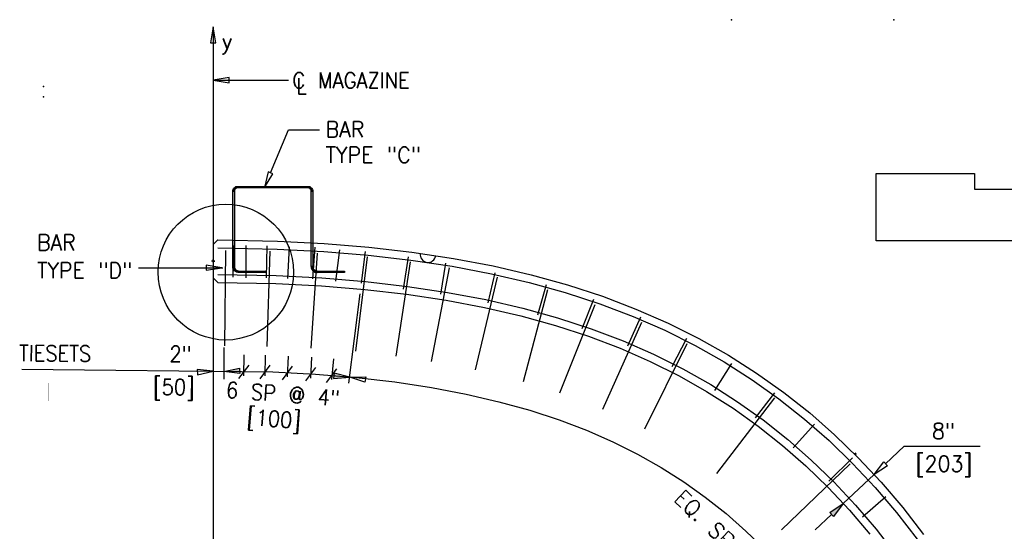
# Model space of a CAD drawing. Extents: x -21 to 2859, y -18 to 3983.
# Tile 41 of 47: x 239 to 317, y 112 to 152. Entities that reach past the tile are written whole.
import ezdxf
from ezdxf.enums import TextEntityAlignment as Align

# ---------------------------------------------------------------- set-up
doc = ezdxf.new("R2010")
doc.units = 0
doc.header["$LTSCALE"] = 25.4
doc.header["$MEASUREMENT"] = 0
for name, color, linetype in [('COL_NUM', 7, 'CONTINUOUS'), ('FORM', 1, 'CONTINUOUS'), ('LABELS', 7, 'CONTINUOUS'), ('LEV_PAD', 7, 'CONTINUOUS'), ('PAN_RS', 7, 'CONTINUOUS'), ('POINTS', 1, 'CONTINUOUS'), ('RS_LABELS', 7, 'CONTINUOUS'), ('SYMBOLS', 1, 'CONTINUOUS')]:
    doc.layers.add(name, color=color, linetype=linetype)
doc.styles.add('TXT_SHX', font='txt.shx')

# ---------------------------------------------------------------- blocks, each defined once
blk = doc.blocks.new('SO5_A1')
at = {"layer": 'COL_NUM', "linetype": 'CONTINUOUS'}
for points in [[(45.55, 232.73), (45.25, 232.73), (45.26, 232.9), (45.31, 233.06), (45.4, 233.22), (45.51, 233.37), (45.66, 233.48), (45.82, 233.57), (45.98, 233.62), (46.15, 233.63), (46.15, 233.33), (46.04, 233.32), (45.93, 233.29), (45.82, 233.23), (45.72, 233.16), (45.65, 233.06), (45.59, 232.95), (45.56, 232.84)], [(59.47, 233.33), (59.47, 233.63), (59.63, 233.62), (59.8, 233.57), (59.96, 233.48), (60.1, 233.37), (60.22, 233.22), (60.3, 233.06), (60.35, 232.9), (60.37, 232.73), (60.07, 232.73), (60.06, 232.84), (60.02, 232.95), (59.97, 233.06), (59.89, 233.16), (59.79, 233.23), (59.69, 233.29), (59.58, 233.32)]]:
    blk.add_hatch(color=7, dxfattribs=at).paths.add_polyline_path(points, flags=0)
for points in [[(46.15, 233.63), (59.47, 233.63), (59.47, 233.33), (46.15, 233.33)], [(45.25, 218.48), (45.25, 232.73), (45.55, 232.73), (45.55, 218.48)], [(60.37, 232.73), (60.37, 218.48), (60.07, 218.48), (60.07, 232.73)], [(51.4, 217.33), (46.4, 217.33), (46.4, 217.63), (51.4, 217.63)], [(61.22, 217.63), (66.4, 217.63), (66.4, 217.33), (61.22, 217.33)]]:
    blk.add_hatch(color=7, dxfattribs=at).paths.add_polyline_path(points)
h = blk.add_hatch(color=7, dxfattribs=at)
edge = h.paths.add_edge_path()
edge.add_line((46.4, 217.63), (46.4, 217.33))
edge.add_arc((46.4, 218.48), 1.15, 180, 270, ccw=False)
edge.add_line((45.25, 218.48), (45.55, 218.48))
edge.add_arc((46.4, 218.48), 0.85, 180, 270)
h = blk.add_hatch(color=7, dxfattribs=at)
edge = h.paths.add_edge_path()
edge.add_line((60.37, 218.48), (60.07, 218.48))
edge.add_arc((61.22, 218.48), 1.15, 180, 270)
edge.add_line((61.22, 217.33), (61.22, 217.63))
edge.add_arc((61.22, 218.48), 0.85, 180, 270, ccw=False)
at = {"layer": 'POINTS', "linetype": 'CONTINUOUS'}
for points in [[(46.52, 199.25), (46.55, 198.25), (43.53, 198.66)], [(64.4, 198.33), (64.32, 197.33), (67.35, 197.6)]]:
    blk.add_hatch(color=7, dxfattribs=at).paths.add_polyline_path(points)
at = {"layer": 'RS_LABELS', "linetype": 'CONTINUOUS'}
blk.add_hatch(color=7, dxfattribs=at).paths.add_polyline_path([(158.87, 171.27), (158.19, 172), (160.72, 173.69)])
at = {"layer": 'COL_NUM', "color": 7, "linetype": 'CONTINUOUS'}
for p, q in [((45.33, 216.44), (45.45, 222.44)), ((47.74, 216.34), (47.77, 222.42)), ((51.59, 216.35), (51.77, 222.37)), ((55.63, 216.21), (55.95, 222.19)), ((60.35, 216.12), (60.8, 222.11)), ((64.75, 215.68), (65.49, 221.64)), ((69.59, 215.33), (70.33, 221.29)), ((77.51, 214.22), (78.47, 220.29)), ((84.61, 213.27), (85.55, 219.13)), ((93.54, 211.61), (94.88, 217.26)), ((102.94, 209.34), (104.56, 215.09)), ((111.33, 206.75), (113.54, 212.34)), ((119.99, 203.48), (122.45, 208.95)), ((128.38, 199.57), (131.11, 204.92)), ((136.44, 195.06), (139.62, 200.15)), ((144.13, 189.9), (147.78, 194.61)), ((151.28, 184.21), (155.32, 188.72)), ((157.98, 177.93), (162.48, 182.35)), ((164.35, 171.2), (168.81, 175.04))]:
    blk.add_line(p, q, dxfattribs=at)
for points in [[(45.55, 232.73), (45.25, 232.73), (45.26, 232.9), (45.31, 233.06), (45.4, 233.22), (45.51, 233.37), (45.66, 233.48), (45.82, 233.57), (45.98, 233.62), (46.15, 233.63), (46.15, 233.33), (46.04, 233.32), (45.93, 233.29), (45.82, 233.23), (45.72, 233.16), (45.65, 233.06), (45.59, 232.95), (45.56, 232.84)], [(46.15, 233.63), (59.47, 233.63), (59.47, 233.33), (46.15, 233.33)], [(59.47, 233.33), (59.47, 233.63), (59.63, 233.62), (59.8, 233.57), (59.96, 233.48), (60.1, 233.37), (60.22, 233.22), (60.3, 233.06), (60.35, 232.9), (60.37, 232.73), (60.07, 232.73), (60.06, 232.84), (60.02, 232.95), (59.97, 233.06), (59.89, 233.16), (59.79, 233.23), (59.69, 233.29), (59.58, 233.32)], [(45.25, 218.48), (45.25, 232.73), (45.55, 232.73), (45.55, 218.48)], [(60.37, 232.73), (60.37, 218.48), (60.07, 218.48), (60.07, 232.73)], [(51.4, 217.33), (46.4, 217.33), (46.4, 217.63), (51.4, 217.63)], [(61.22, 217.63), (66.4, 217.63), (66.4, 217.33), (61.22, 217.33)]]:
    blk.add_lwpolyline(points, close=True, dxfattribs=at)
at = {"layer": 'COL_NUM', "color": 7, "linetype": 'CONTINUOUS', "const_width": 0.00025}
for points in [[(45.55, 232.73), (45.25, 232.73), (45.26, 232.9), (45.31, 233.06), (45.4, 233.22), (45.51, 233.37), (45.66, 233.48), (45.82, 233.57), (45.98, 233.62), (46.15, 233.63), (46.15, 233.33), (46.04, 233.32), (45.93, 233.29), (45.82, 233.23), (45.72, 233.16), (45.65, 233.06), (45.59, 232.95), (45.56, 232.84)], [(59.47, 233.33), (59.47, 233.63), (59.63, 233.62), (59.8, 233.57), (59.96, 233.48), (60.1, 233.37), (60.22, 233.22), (60.3, 233.06), (60.35, 232.9), (60.37, 232.73), (60.07, 232.73), (60.06, 232.84), (60.02, 232.95), (59.97, 233.06), (59.89, 233.16), (59.79, 233.23), (59.69, 233.29), (59.58, 233.32)]]:
    blk.add_lwpolyline(points, close=True, dxfattribs=at)
at = {"layer": 'COL_NUM', "color": 7, "linetype": 'CONTINUOUS'}
for points in [[(42.38, 221.99), (53.62, 221.78), (62.44, 221.32), (70.85, 220.62), (78.94, 219.69), (86.72, 218.52), (94.17, 217.11), (101.31, 215.46), (108.15, 213.57), (114.69, 211.44), (120.96, 209.06), (126.96, 206.43), (132.71, 203.56), (138.22, 200.45), (143.5, 197.09), (148.56, 193.49), (153.42, 189.66), (158.06, 185.59), (162.51, 181.28), (166.76, 176.75), (170.82, 171.98), (174.69, 166.98)], [(42.44, 216.99), (53.44, 216.78), (62.1, 216.33), (70.36, 215.64), (78.28, 214.73), (85.88, 213.59), (93.14, 212.22), (100.08, 210.61), (106.7, 208.78), (113.03, 206.72), (119.07, 204.42), (124.84, 201.9), (130.36, 199.14), (135.65, 196.16), (140.71, 192.94), (145.56, 189.49), (150.22, 185.82), (154.67, 181.91), (158.94, 177.78), (163.03, 173.41), (166.94, 168.82), (170.67, 164.01)]]:
    blk.add_lwpolyline(points, dxfattribs=at)
for points in [[(46.4, 217.63), (46.4, 217.33, -0.414214), (45.25, 218.48), (45.55, 218.48, 0.414214)], [(60.37, 218.48), (60.07, 218.48, 0.414214), (61.22, 217.33), (61.22, 217.63, -0.414214)]]:
    blk.add_lwpolyline(points, format="xyb", close=True, dxfattribs=at)
at = {"layer": 'COL_NUM', "color": 7, "linetype": 'CONTINUOUS', "const_width": 0.00025}
for points in [[(46.4, 217.63), (46.4, 217.33, -0.414214), (45.25, 218.48), (45.55, 218.48, 0.414214)], [(60.37, 218.48), (60.07, 218.48, 0.414214), (61.22, 217.33), (61.22, 217.63, -0.414214)]]:
    blk.add_lwpolyline(points, format="xyb", close=True, dxfattribs=at)
at = {"layer": 'COL_NUM', "color": 7, "linetype": 'CONTINUOUS', "const_width": 0.00035}
for points in [[(8.74, 192.71), (6.7, 192.71, -0.414214), (6.37, 193.05), (6.37, 197.28, -0.414214), (7.04, 197.95, -0.414214), (7.72, 197.28), (7.72, 194.35)], [(14.88, 195.08), (16.08, 196.72, -0.725968), (16.98, 196.43), (16.98, 193.06, -0.414214), (16.48, 192.56), (10.81, 192.56, -0.414214), (10.31, 193.06), (10.31, 196.47, -0.414214), (10.81, 196.97), (16.51, 196.97, -0.606257), (16.92, 196.18), (15.7, 194.44)], [(25.17, 187.21), (27.37, 187.21, 0.414214), (27.71, 187.55), (27.71, 191.78, 0.414214), (27.04, 192.45, 0.414214), (26.36, 191.78), (26.36, 188.85)], [(21.93, 189.59), (23.13, 191.23, -0.725968), (24.03, 190.93), (24.03, 187.57, -0.414214), (23.53, 187.07), (17.86, 187.07, -0.414214), (17.36, 187.57), (17.36, 190.97, -0.414214), (17.86, 191.47), (23.55, 191.47, -0.606257), (23.96, 190.69), (22.75, 188.94)]]:
    blk.add_lwpolyline(points, format="xyb", dxfattribs=at)
at = {"layer": 'FORM', "color": 1, "linetype": 'CONTINUOUS', "const_width": 0.00025}
blk.add_lwpolyline([(41.66, 216.24), (41.66, 217.84, -0.454859), (41.66, 221.14), (41.66, 222.74), (41.85, 222.74), (41.85, 221.05, 0.480384), (41.85, 217.93), (41.85, 216.24)], format="xyb", close=True, dxfattribs=at)
at = {"layer": 'LABELS', "color": 253, "linetype": 'CONTINUOUS'}
for p, q in [((41.66, 222.74), (42.41, 223.49)), ((42.41, 215.49), (41.66, 216.24))]:
    blk.add_line(p, q, dxfattribs=at)
at = {"layer": 'LABELS', "color": 7, "linetype": 'CONTINUOUS'}
blk.add_circle((43.92, 217.42), 12.83, dxfattribs=at)
at = {"layer": 'LEV_PAD', "color": 7, "linetype": 'CONTINUOUS'}
for p, q in [((41.53, 263.77), (41.53, 29.51)), ((43.53, 203.15), (43.53, 197.2)), ((64.27, 201.02), (63.91, 197.1))]:
    blk.add_line(p, q, dxfattribs=at)
at = {"layer": 'LEV_PAD', "color": 1, "linetype": 'CONTINUOUS'}
for points in [[(42.41, 223.49), (53.67, 223.28), (62.54, 222.81), (71, 222.11), (79.14, 221.17), (86.97, 220), (94.48, 218.58), (101.68, 216.92), (108.58, 215.01), (115.19, 212.85), (121.52, 210.44), (127.59, 207.79), (133.41, 204.89), (138.99, 201.73), (144.34, 198.34), (149.47, 194.69), (154.38, 190.81), (159.08, 186.69), (163.58, 182.34), (167.88, 177.75), (171.99, 172.92), (175.9, 167.87)], [(42.41, 215.49), (53.39, 215.28), (62, 214.83), (70.21, 214.15), (78.09, 213.24), (85.63, 212.11), (92.84, 210.75), (99.71, 209.16), (106.27, 207.35), (112.53, 205.3), (118.5, 203.04), (124.2, 200.54), (129.66, 197.82), (134.88, 194.87), (139.88, 191.69), (144.66, 188.29), (149.26, 184.66), (153.66, 180.81), (157.87, 176.72), (161.91, 172.41), (165.78, 167.88)]]:
    blk.add_lwpolyline(points, dxfattribs=at)
at = {"layer": 'PAN_RS', "color": 7, "linetype": 'CONTINUOUS'}
blk.add_lwpolyline([(41.03, 260.77), (42.03, 260.77), (41.53, 263.77)], close=True, dxfattribs=at)
at = {"layer": 'POINTS', "color": 7, "linetype": 'CONTINUOUS'}
for p, q in [((41.53, 253.68), (55.76, 253.68)), ((52.38, 236.17), (55.79, 244.32)), ((55.79, 244.32), (61.62, 244.32))]:
    blk.add_line(p, q, dxfattribs=at)
for points in [[(44.53, 253.18), (44.53, 254.18), (41.53, 253.68)], [(52.84, 235.98), (51.92, 236.37), (51.22, 233.4)], [(40.18, 218.76), (40.18, 217.76), (43.18, 218.26)], [(38.51, 199.03), (38.56, 198.03), (41.53, 198.69)], [(46.52, 199.25), (46.55, 198.25), (43.53, 198.66)], [(64.4, 198.33), (64.32, 197.33), (67.35, 197.6)], [(70.39, 197.62), (70.23, 196.63), (67.35, 197.6)]]:
    blk.add_lwpolyline(points, close=True, dxfattribs=at)
at = {"layer": 'RS_LABELS', "color": 7, "linetype": 'CONTINUOUS'}
for p, q in [((43.87, 221.51), (43.7, 203.51)), ((52.24, 221.35), (51.7, 203.36)), ((61.2, 221), (60, 203.04)), ((70.68, 220.33), (68.47, 202.46)), ((27.43, 218.23), (43.34, 218.23)), ((78.82, 219.35), (76.08, 201.56)), ((86.15, 218.24), (82.77, 200.56)), ((95.24, 216.47), (91.12, 198.95)), ((67.17, 196.41), (69.35, 213.33)), ((104.79, 214.09), (100.15, 196.7)), ((113.76, 211.27), (107.03, 194.57)), ((122.58, 207.9), (115.18, 191.49)), ((131.11, 203.86), (123.13, 187.73)), ((47.34, 197.84), (47.41, 201.78)), ((51.38, 197.8), (51.45, 201.73)), ((55.58, 197.63), (55.79, 201.56)), ((60, 197.39), (60.21, 201.33)), ((46.39, 197.29), (48.31, 199.86)), ((50.4, 197.24), (52.32, 199.82)), ((54.62, 197.08), (56.54, 199.65)), ((59.05, 196.85), (60.97, 199.42)), ((62.99, 196.54), (64.91, 199.12)), ((147.71, 193.65), (136.75, 179.37)), ((168.74, 181.21), (172.26, 184.51)), ((172.26, 184.51), (186.63, 184.51)), ((163.26, 182.94), (162.97, 183.25)), ((162.05, 181.19), (149.06, 168.73)), ((166.55, 179.16), (160.72, 173.69)), ((158.53, 171.64), (155.43, 168.73))]:
    blk.add_line(p, q, dxfattribs=at)
at = {"layer": 'RS_LABELS', "color": 7, "linetype": 'CONTINUOUS', "const_width": 0.00035}
blk.add_lwpolyline([(55.34, 216.94), (44.09, 216.94, -0.414214), (43.34, 217.69), (43.34, 221.19, -0.414214), (44.09, 221.94), (55.34, 221.94)], format="xyb", dxfattribs=at)
for points in [[(43.76, 221.51, 1), (43.99, 221.51, 1)], [(52.12, 221.35, 1), (52.35, 221.35, 1)], [(61.08, 221, 1), (61.31, 220.99, 1)], [(70.57, 220.34, 1), (70.8, 220.31, 1)], [(78.71, 219.37, 1), (78.94, 219.34, 1)], [(86.04, 218.27, 1), (86.27, 218.22, 1)], [(95.13, 216.5, 1), (95.36, 216.44, 1)], [(104.67, 214.12, 1), (104.9, 214.06, 1)], [(113.65, 211.31, 1), (113.86, 211.23, 1)], [(122.47, 207.94, 1), (122.69, 207.85, 1)], [(131.01, 203.91, 1), (131.22, 203.81, 1)], [(147.62, 193.72, 1), (147.8, 193.58, 1)], [(161.97, 181.27, 1), (162.13, 181.11, 1)]]:
    blk.add_lwpolyline(points, format="xyb", close=True, dxfattribs=at)
at = {"layer": 'RS_LABELS', "color": 7, "linetype": 'CONTINUOUS'}
blk.add_lwpolyline([(5.33, 199.08), (52.79, 198.56), (60.87, 198.14), (68.56, 197.5), (75.88, 196.66), (82.83, 195.61), (89.4, 194.37), (95.6, 192.94), (101.44, 191.32), (106.96, 189.52), (112.17, 187.54), (117.11, 185.38), (121.8, 183.04), (126.27, 180.52), (130.54, 177.81), (134.63, 174.9), (138.55, 171.8), (142.32, 168.5), (145.94, 164.99), (149.43, 161.26), (151.41, 158.94)], dxfattribs=at)
for points in [[(168.4, 181.57), (169.09, 180.84), (166.55, 179.16)], [(158.87, 171.27), (158.19, 172), (160.72, 173.69)]]:
    blk.add_lwpolyline(points, close=True, dxfattribs=at)
at = {"layer": 'SYMBOLS', "color": 5, "linetype": 'CONTINUOUS'}
for q in [(41.25, 219.52), (41.53, 219.8), (41.82, 219.52), (41.53, 219.24)]:
    blk.add_line((41.53, 219.52), q, dxfattribs=at)
blk.add_circle((41.53, 219.52), 0.184, dxfattribs=at)
blk.add_arc((82.17, 220.72), 1.47, 171.4482, 351.4482, dxfattribs=at)
at = {"layer": 'POINTS', "color": 1, "linetype": 'CONTINUOUS', "style": 'TXT_SHX'}
blk.add_text('y', height=3, dxfattribs=at).set_placement((43.14, 259.59))
at = {"layer": 'POINTS', "color": 253, "linetype": 'CONTINUOUS', "style": 'TXT_SHX'}
for s, width, p in [('C MAGAZINE', 0.9, (56.52, 252.15)), ('L', 0.9, (57.3, 251.07)), ('BAR', 0.95, (62.81, 242.91)), ('TYPE "C"', 0.95, (62.81, 238.07)), ('BAR', 0.95, (8.21, 221.52)), ('TYPE "D"', 0.95, (8.21, 216.25))]:
    blk.add_text(s, height=3, dxfattribs=dict(at, width=width)).set_placement(p)
at = {"layer": 'RS_LABELS', "color": 5, "linetype": 'CONTINUOUS', "style": 'TXT_SHX', "width": 0.9}
for s, rotation, p in [('TIESETS', 359.5824, (4.79, 200.62)), ('2"', 359.5824, (33.25, 200.47)), ('[50]', 359.5824, (30.15, 194.23)), ('6 SP @ 4"', 355.5474, (43.86, 193.72)), ('[100]', 355.5474, (47.85, 188.6))]:
    blk.add_text(s, height=3, rotation=rotation, dxfattribs=at).set_placement(p)
at = {"layer": 'RS_LABELS', "color": 5, "linetype": 'CONTINUOUS', "style": 'TXT_SHX', "width": 0.95}
for s, p in [('8"', (177.52, 185.9)), ('[203]', (174.41, 179.71))]:
    blk.add_text(s, height=3, dxfattribs=at).set_placement(p)
blk.add_text('EQ. SP. @ 8"', height=3, rotation=316.3945, dxfattribs=at).set_placement((138.55, 164.79), align=Align.CENTER)
blk = doc.blocks.new('SO5_A2')
at = {"layer": 'COL_NUM', "linetype": 'CONTINUOUS'}
for points in [[(45.55, 232.73), (45.25, 232.73), (45.26, 232.9), (45.31, 233.06), (45.4, 233.22), (45.51, 233.37), (45.66, 233.48), (45.82, 233.57), (45.98, 233.62), (46.15, 233.63), (46.15, 233.33), (46.04, 233.32), (45.93, 233.29), (45.82, 233.23), (45.72, 233.16), (45.65, 233.06), (45.59, 232.95), (45.56, 232.84)], [(59.47, 233.33), (59.47, 233.63), (59.63, 233.62), (59.8, 233.57), (59.96, 233.48), (60.1, 233.37), (60.22, 233.22), (60.3, 233.06), (60.35, 232.9), (60.37, 232.73), (60.07, 232.73), (60.06, 232.84), (60.02, 232.95), (59.97, 233.06), (59.89, 233.16), (59.79, 233.23), (59.69, 233.29), (59.58, 233.32)]]:
    blk.add_hatch(color=7, dxfattribs=at).paths.add_polyline_path(points, flags=0)
for points in [[(46.15, 233.63), (59.47, 233.63), (59.47, 233.33), (46.15, 233.33)], [(45.25, 218.48), (45.25, 232.73), (45.55, 232.73), (45.55, 218.48)], [(60.37, 232.73), (60.37, 218.48), (60.07, 218.48), (60.07, 232.73)], [(51.4, 217.33), (46.4, 217.33), (46.4, 217.63), (51.4, 217.63)], [(61.22, 217.63), (66.4, 217.63), (66.4, 217.33), (61.22, 217.33)]]:
    blk.add_hatch(color=7, dxfattribs=at).paths.add_polyline_path(points)
h = blk.add_hatch(color=7, dxfattribs=at)
edge = h.paths.add_edge_path()
edge.add_line((46.4, 217.63), (46.4, 217.33))
edge.add_arc((46.4, 218.48), 1.15, 180, 270, ccw=False)
edge.add_line((45.25, 218.48), (45.55, 218.48))
edge.add_arc((46.4, 218.48), 0.85, 180, 270)
h = blk.add_hatch(color=7, dxfattribs=at)
edge = h.paths.add_edge_path()
edge.add_line((60.37, 218.48), (60.07, 218.48))
edge.add_arc((61.22, 218.48), 1.15, 180, 270)
edge.add_line((61.22, 217.33), (61.22, 217.63))
edge.add_arc((61.22, 218.48), 0.85, 180, 270, ccw=False)
at = {"layer": 'POINTS', "linetype": 'CONTINUOUS'}
for points in [[(46.52, 199.25), (46.55, 198.25), (43.53, 198.66)], [(64.4, 198.33), (64.32, 197.33), (67.35, 197.6)]]:
    blk.add_hatch(color=7, dxfattribs=at).paths.add_polyline_path(points)
at = {"layer": 'RS_LABELS', "linetype": 'CONTINUOUS'}
blk.add_hatch(color=7, dxfattribs=at).paths.add_polyline_path([(158.87, 171.27), (158.19, 172), (160.72, 173.69)])
at = {"layer": 'COL_NUM', "color": 7, "linetype": 'CONTINUOUS'}
for p, q in [((45.33, 216.44), (45.45, 222.44)), ((47.74, 216.34), (47.77, 222.42)), ((51.59, 216.35), (51.77, 222.37)), ((55.63, 216.21), (55.95, 222.19)), ((60.35, 216.12), (60.8, 222.11)), ((64.75, 215.68), (65.49, 221.64)), ((69.59, 215.33), (70.33, 221.29)), ((77.51, 214.22), (78.47, 220.29)), ((84.61, 213.27), (85.55, 219.13)), ((93.54, 211.61), (94.88, 217.26)), ((102.94, 209.34), (104.56, 215.09)), ((111.33, 206.75), (113.54, 212.34)), ((119.99, 203.48), (122.45, 208.95)), ((128.38, 199.57), (131.11, 204.92)), ((136.44, 195.06), (139.62, 200.15)), ((144.13, 189.9), (147.78, 194.61)), ((151.28, 184.21), (155.32, 188.72)), ((157.98, 177.93), (162.48, 182.35)), ((164.35, 171.2), (168.81, 175.04))]:
    blk.add_line(p, q, dxfattribs=at)
for points in [[(45.55, 232.73), (45.25, 232.73), (45.26, 232.9), (45.31, 233.06), (45.4, 233.22), (45.51, 233.37), (45.66, 233.48), (45.82, 233.57), (45.98, 233.62), (46.15, 233.63), (46.15, 233.33), (46.04, 233.32), (45.93, 233.29), (45.82, 233.23), (45.72, 233.16), (45.65, 233.06), (45.59, 232.95), (45.56, 232.84)], [(46.15, 233.63), (59.47, 233.63), (59.47, 233.33), (46.15, 233.33)], [(59.47, 233.33), (59.47, 233.63), (59.63, 233.62), (59.8, 233.57), (59.96, 233.48), (60.1, 233.37), (60.22, 233.22), (60.3, 233.06), (60.35, 232.9), (60.37, 232.73), (60.07, 232.73), (60.06, 232.84), (60.02, 232.95), (59.97, 233.06), (59.89, 233.16), (59.79, 233.23), (59.69, 233.29), (59.58, 233.32)], [(45.25, 218.48), (45.25, 232.73), (45.55, 232.73), (45.55, 218.48)], [(60.37, 232.73), (60.37, 218.48), (60.07, 218.48), (60.07, 232.73)], [(51.4, 217.33), (46.4, 217.33), (46.4, 217.63), (51.4, 217.63)], [(61.22, 217.63), (66.4, 217.63), (66.4, 217.33), (61.22, 217.33)]]:
    blk.add_lwpolyline(points, close=True, dxfattribs=at)
at = {"layer": 'COL_NUM', "color": 7, "linetype": 'CONTINUOUS', "const_width": 0.00025}
for points in [[(45.55, 232.73), (45.25, 232.73), (45.26, 232.9), (45.31, 233.06), (45.4, 233.22), (45.51, 233.37), (45.66, 233.48), (45.82, 233.57), (45.98, 233.62), (46.15, 233.63), (46.15, 233.33), (46.04, 233.32), (45.93, 233.29), (45.82, 233.23), (45.72, 233.16), (45.65, 233.06), (45.59, 232.95), (45.56, 232.84)], [(59.47, 233.33), (59.47, 233.63), (59.63, 233.62), (59.8, 233.57), (59.96, 233.48), (60.1, 233.37), (60.22, 233.22), (60.3, 233.06), (60.35, 232.9), (60.37, 232.73), (60.07, 232.73), (60.06, 232.84), (60.02, 232.95), (59.97, 233.06), (59.89, 233.16), (59.79, 233.23), (59.69, 233.29), (59.58, 233.32)]]:
    blk.add_lwpolyline(points, close=True, dxfattribs=at)
at = {"layer": 'COL_NUM', "color": 7, "linetype": 'CONTINUOUS'}
for points in [[(42.38, 221.99), (53.62, 221.78), (62.44, 221.32), (70.85, 220.62), (78.94, 219.69), (86.72, 218.52), (94.17, 217.11), (101.31, 215.46), (108.15, 213.57), (114.69, 211.44), (120.96, 209.06), (126.96, 206.43), (132.71, 203.56), (138.22, 200.45), (143.5, 197.09), (148.56, 193.49), (153.42, 189.66), (158.06, 185.59), (162.51, 181.28), (166.76, 176.75), (170.82, 171.98), (174.69, 166.98)], [(42.44, 216.99), (53.44, 216.78), (62.1, 216.33), (70.36, 215.64), (78.28, 214.73), (85.88, 213.59), (93.14, 212.22), (100.08, 210.61), (106.7, 208.78), (113.03, 206.72), (119.07, 204.42), (124.84, 201.9), (130.36, 199.14), (135.65, 196.16), (140.71, 192.94), (145.56, 189.49), (150.22, 185.82), (154.67, 181.91), (158.94, 177.78), (163.03, 173.41), (166.94, 168.82), (170.67, 164.01)]]:
    blk.add_lwpolyline(points, dxfattribs=at)
for points in [[(46.4, 217.63), (46.4, 217.33, -0.414214), (45.25, 218.48), (45.55, 218.48, 0.414214)], [(60.37, 218.48), (60.07, 218.48, 0.414214), (61.22, 217.33), (61.22, 217.63, -0.414214)]]:
    blk.add_lwpolyline(points, format="xyb", close=True, dxfattribs=at)
at = {"layer": 'COL_NUM', "color": 7, "linetype": 'CONTINUOUS', "const_width": 0.00025}
for points in [[(46.4, 217.63), (46.4, 217.33, -0.414214), (45.25, 218.48), (45.55, 218.48, 0.414214)], [(60.37, 218.48), (60.07, 218.48, 0.414214), (61.22, 217.33), (61.22, 217.63, -0.414214)]]:
    blk.add_lwpolyline(points, format="xyb", close=True, dxfattribs=at)
at = {"layer": 'COL_NUM', "color": 7, "linetype": 'CONTINUOUS', "const_width": 0.00035}
for points in [[(8.74, 192.71), (6.7, 192.71, -0.414214), (6.37, 193.05), (6.37, 197.28, -0.414214), (7.04, 197.95, -0.414214), (7.72, 197.28), (7.72, 194.35)], [(14.88, 195.08), (16.08, 196.72, -0.725968), (16.98, 196.43), (16.98, 193.06, -0.414214), (16.48, 192.56), (10.81, 192.56, -0.414214), (10.31, 193.06), (10.31, 196.47, -0.414214), (10.81, 196.97), (16.51, 196.97, -0.606257), (16.92, 196.18), (15.7, 194.44)], [(25.17, 187.21), (27.37, 187.21, 0.414214), (27.71, 187.55), (27.71, 191.78, 0.414214), (27.04, 192.45, 0.414214), (26.36, 191.78), (26.36, 188.85)], [(21.93, 189.59), (23.13, 191.23, -0.725968), (24.03, 190.93), (24.03, 187.57, -0.414214), (23.53, 187.07), (17.86, 187.07, -0.414214), (17.36, 187.57), (17.36, 190.97, -0.414214), (17.86, 191.47), (23.55, 191.47, -0.606257), (23.96, 190.69), (22.75, 188.94)]]:
    blk.add_lwpolyline(points, format="xyb", dxfattribs=at)
at = {"layer": 'FORM', "color": 1, "linetype": 'CONTINUOUS', "const_width": 0.00025}
blk.add_lwpolyline([(41.66, 216.24), (41.66, 217.84, -0.454859), (41.66, 221.14), (41.66, 222.74), (41.85, 222.74), (41.85, 221.05, 0.480384), (41.85, 217.93), (41.85, 216.24)], format="xyb", close=True, dxfattribs=at)
at = {"layer": 'LABELS', "color": 253, "linetype": 'CONTINUOUS'}
for p, q in [((41.66, 222.74), (42.41, 223.49)), ((42.41, 215.49), (41.66, 216.24))]:
    blk.add_line(p, q, dxfattribs=at)
at = {"layer": 'LABELS', "color": 7, "linetype": 'CONTINUOUS'}
blk.add_circle((43.92, 217.42), 12.83, dxfattribs=at)
at = {"layer": 'LEV_PAD', "color": 7, "linetype": 'CONTINUOUS'}
for p, q in [((41.53, 263.77), (41.53, 29.51)), ((43.53, 203.15), (43.53, 197.2)), ((64.27, 201.02), (63.91, 197.1))]:
    blk.add_line(p, q, dxfattribs=at)
at = {"layer": 'LEV_PAD', "color": 1, "linetype": 'CONTINUOUS'}
for points in [[(42.41, 223.49), (53.67, 223.28), (62.54, 222.81), (71, 222.11), (79.14, 221.17), (86.97, 220), (94.48, 218.58), (101.68, 216.92), (108.58, 215.01), (115.19, 212.85), (121.52, 210.44), (127.59, 207.79), (133.41, 204.89), (138.99, 201.73), (144.34, 198.34), (149.47, 194.69), (154.38, 190.81), (159.08, 186.69), (163.58, 182.34), (167.88, 177.75), (171.99, 172.92), (175.9, 167.87)], [(42.41, 215.49), (53.39, 215.28), (62, 214.83), (70.21, 214.15), (78.09, 213.24), (85.63, 212.11), (92.84, 210.75), (99.71, 209.16), (106.27, 207.35), (112.53, 205.3), (118.5, 203.04), (124.2, 200.54), (129.66, 197.82), (134.88, 194.87), (139.88, 191.69), (144.66, 188.29), (149.26, 184.66), (153.66, 180.81), (157.87, 176.72), (161.91, 172.41), (165.78, 167.88)]]:
    blk.add_lwpolyline(points, dxfattribs=at)
at = {"layer": 'PAN_RS', "color": 7, "linetype": 'CONTINUOUS'}
blk.add_lwpolyline([(41.03, 260.77), (42.03, 260.77), (41.53, 263.77)], close=True, dxfattribs=at)
at = {"layer": 'POINTS', "color": 7, "linetype": 'CONTINUOUS'}
for p, q in [((41.53, 253.68), (55.76, 253.68)), ((52.38, 236.17), (55.79, 244.32)), ((55.79, 244.32), (61.62, 244.32))]:
    blk.add_line(p, q, dxfattribs=at)
for points in [[(44.53, 253.18), (44.53, 254.18), (41.53, 253.68)], [(52.84, 235.98), (51.92, 236.37), (51.22, 233.4)], [(40.18, 218.76), (40.18, 217.76), (43.18, 218.26)], [(38.51, 199.03), (38.56, 198.03), (41.53, 198.69)], [(46.52, 199.25), (46.55, 198.25), (43.53, 198.66)], [(64.4, 198.33), (64.32, 197.33), (67.35, 197.6)], [(70.39, 197.62), (70.23, 196.63), (67.35, 197.6)]]:
    blk.add_lwpolyline(points, close=True, dxfattribs=at)
at = {"layer": 'RS_LABELS', "color": 7, "linetype": 'CONTINUOUS'}
for p, q in [((43.87, 221.51), (43.7, 203.51)), ((52.24, 221.35), (51.7, 203.36)), ((61.2, 221), (60, 203.04)), ((70.68, 220.33), (68.47, 202.46)), ((27.43, 218.23), (43.34, 218.23)), ((78.82, 219.35), (76.08, 201.56)), ((86.15, 218.24), (82.77, 200.56)), ((95.24, 216.47), (91.12, 198.95)), ((67.17, 196.41), (69.35, 213.33)), ((104.79, 214.09), (100.15, 196.7)), ((113.76, 211.27), (107.03, 194.57)), ((122.58, 207.9), (115.18, 191.49)), ((131.11, 203.86), (123.13, 187.73)), ((47.34, 197.84), (47.41, 201.78)), ((51.38, 197.8), (51.45, 201.73)), ((55.58, 197.63), (55.79, 201.56)), ((60, 197.39), (60.21, 201.33)), ((46.39, 197.29), (48.31, 199.86)), ((50.4, 197.24), (52.32, 199.82)), ((54.62, 197.08), (56.54, 199.65)), ((59.05, 196.85), (60.97, 199.42)), ((62.99, 196.54), (64.91, 199.12)), ((147.71, 193.65), (136.75, 179.37)), ((168.74, 181.21), (172.26, 184.51)), ((172.26, 184.51), (186.63, 184.51)), ((163.26, 182.94), (162.97, 183.25)), ((162.05, 181.19), (149.06, 168.73)), ((166.55, 179.16), (160.72, 173.69)), ((158.53, 171.64), (155.43, 168.73))]:
    blk.add_line(p, q, dxfattribs=at)
at = {"layer": 'RS_LABELS', "color": 7, "linetype": 'CONTINUOUS', "const_width": 0.00035}
blk.add_lwpolyline([(55.34, 216.94), (44.09, 216.94, -0.414214), (43.34, 217.69), (43.34, 221.19, -0.414214), (44.09, 221.94), (55.34, 221.94)], format="xyb", dxfattribs=at)
for points in [[(43.76, 221.51, 1), (43.99, 221.51, 1)], [(52.12, 221.35, 1), (52.35, 221.35, 1)], [(61.08, 221, 1), (61.31, 220.99, 1)], [(70.57, 220.34, 1), (70.8, 220.31, 1)], [(78.71, 219.37, 1), (78.94, 219.34, 1)], [(86.04, 218.27, 1), (86.27, 218.22, 1)], [(95.13, 216.5, 1), (95.36, 216.44, 1)], [(104.67, 214.12, 1), (104.9, 214.06, 1)], [(113.65, 211.31, 1), (113.86, 211.23, 1)], [(122.47, 207.94, 1), (122.69, 207.85, 1)], [(131.01, 203.91, 1), (131.22, 203.81, 1)], [(147.62, 193.72, 1), (147.8, 193.58, 1)], [(161.97, 181.27, 1), (162.13, 181.11, 1)]]:
    blk.add_lwpolyline(points, format="xyb", close=True, dxfattribs=at)
at = {"layer": 'RS_LABELS', "color": 7, "linetype": 'CONTINUOUS'}
blk.add_lwpolyline([(5.33, 199.08), (52.79, 198.56), (60.87, 198.14), (68.56, 197.5), (75.88, 196.66), (82.83, 195.61), (89.4, 194.37), (95.6, 192.94), (101.44, 191.32), (106.96, 189.52), (112.17, 187.54), (117.11, 185.38), (121.8, 183.04), (126.27, 180.52), (130.54, 177.81), (134.63, 174.9), (138.55, 171.8), (142.32, 168.5), (145.94, 164.99), (149.43, 161.26), (151.41, 158.94)], dxfattribs=at)
for points in [[(168.4, 181.57), (169.09, 180.84), (166.55, 179.16)], [(158.87, 171.27), (158.19, 172), (160.72, 173.69)]]:
    blk.add_lwpolyline(points, close=True, dxfattribs=at)
at = {"layer": 'SYMBOLS', "color": 5, "linetype": 'CONTINUOUS'}
for q in [(41.25, 219.52), (41.53, 219.8), (41.82, 219.52), (41.53, 219.24)]:
    blk.add_line((41.53, 219.52), q, dxfattribs=at)
blk.add_circle((41.53, 219.52), 0.184, dxfattribs=at)
blk.add_arc((82.17, 220.72), 1.47, 171.4482, 351.4482, dxfattribs=at)
at = {"layer": 'POINTS', "color": 1, "linetype": 'CONTINUOUS', "style": 'TXT_SHX'}
blk.add_text('y', height=3, dxfattribs=at).set_placement((43.14, 259.59))
at = {"layer": 'POINTS', "color": 253, "linetype": 'CONTINUOUS', "style": 'TXT_SHX'}
for s, width, p in [('C MAGAZINE', 0.9, (56.52, 252.15)), ('L', 0.9, (57.3, 251.07)), ('BAR', 0.95, (62.81, 242.91)), ('TYPE "C"', 0.95, (62.81, 238.07)), ('BAR', 0.95, (8.21, 221.52)), ('TYPE "D"', 0.95, (8.21, 216.25))]:
    blk.add_text(s, height=3, dxfattribs=dict(at, width=width)).set_placement(p)
at = {"layer": 'RS_LABELS', "color": 5, "linetype": 'CONTINUOUS', "style": 'TXT_SHX', "width": 0.9}
for s, rotation, p in [('TIESETS', 359.5824, (4.79, 200.62)), ('2"', 359.5824, (33.25, 200.47)), ('[50]', 359.5824, (30.15, 194.23)), ('6 SP @ 4"', 355.5474, (43.86, 193.72)), ('[100]', 355.5474, (47.85, 188.6))]:
    blk.add_text(s, height=3, rotation=rotation, dxfattribs=at).set_placement(p)
at = {"layer": 'RS_LABELS', "color": 5, "linetype": 'CONTINUOUS', "style": 'TXT_SHX', "width": 0.95}
for s, p in [('8"', (177.52, 185.9)), ('[203]', (174.41, 179.71))]:
    blk.add_text(s, height=3, dxfattribs=at).set_placement(p)
blk.add_text('EQ. SP. @ 8"', height=3, rotation=316.3945, dxfattribs=at).set_placement((138.55, 164.79), align=Align.CENTER)

msp = doc.modelspace()

# ---------------------------------------------------------------- linework, layer by layer
at = {"layer": 'FORM', "color": 24, "linetype": 'CONTINUOUS'}
for p in [(295.065, 152.254), (307.877, 152.254), (307.877, 152.254), (240.854, 146.994), (240.854, 146.189)]:
    msp.add_point(p, dxfattribs=at)
at = {"layer": 'POINTS', "color": 3, "linetype": 'CONTINUOUS'}
msp.add_lwpolyline([(317.891, 138.903), (317.891, 140.153), (325.708, 140.153), (325.708, 134.841), (306.489, 134.841), (306.489, 140.153), (310.825, 140.159), (314.224, 140.153), (314.224, 138.903)], close=True, dxfattribs=at)

# ---------------------------------------------------------------- block references
at = {"layer": 'FORM', "linetype": 'CONTINUOUS', "xscale": 0.4166, "yscale": 0.4166, "zscale": 0.4166}
for name in ['SO5_A1', 'SO5_A2']:
    msp.add_blockref(name, (236.925, 41.808), dxfattribs=at)

doc.saveas('drawing.dxf')
